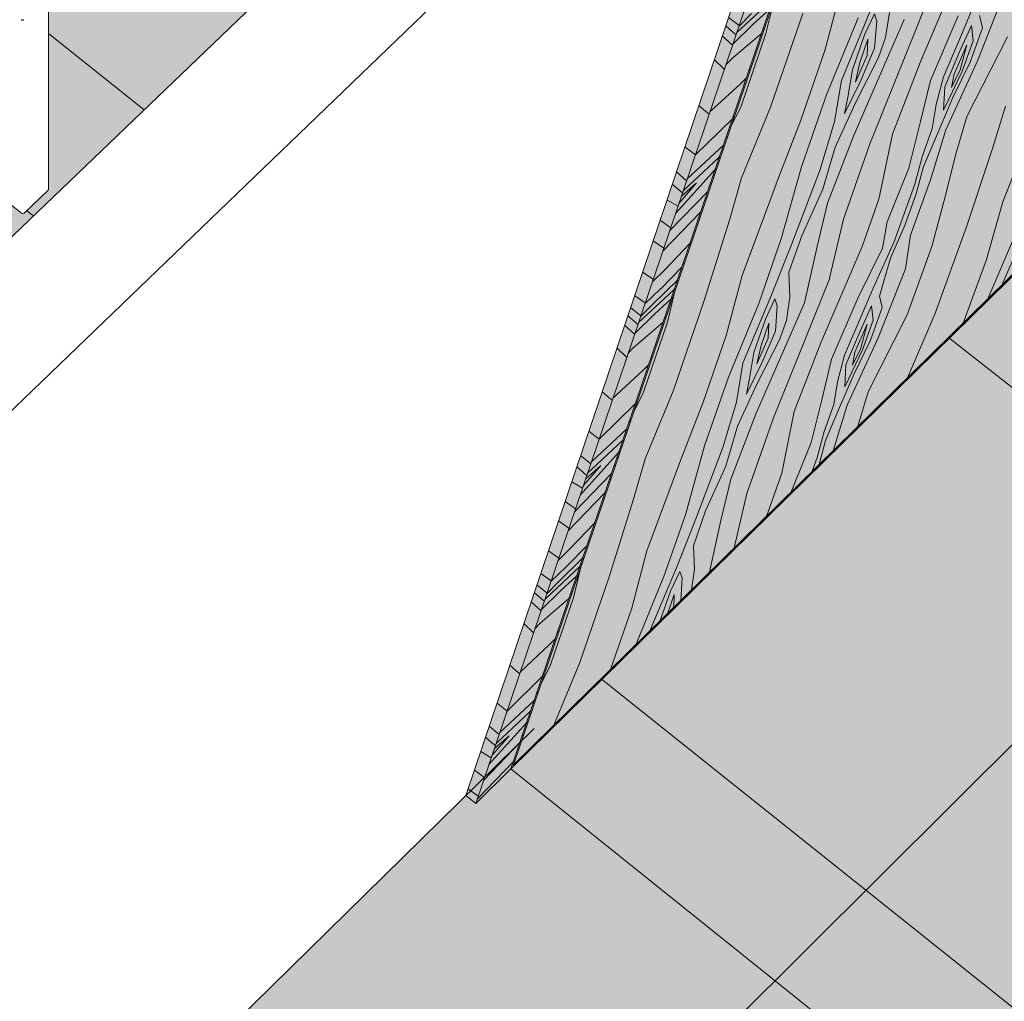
# Model space of a CAD drawing. Header units: centimetres. Extents: x -2274.6 to -2273.04, y 1316.35 to 1317.85.
# Tile 45 of 59: x -2273.67 to -2273.53, y 1317.1 to 1317.23. Entities that reach past the tile are written whole.
import ezdxf

# ---------------------------------------------------------------- set-up
doc = ezdxf.new("R2010")
doc.units = ezdxf.units.CM
for name, color, linetype, lineweight in [('_Przerywana-1', 254, 'Continuous', 9), ('Drzwi', 7, 'Continuous', 9), ('Drzwi-1', 250, 'Continuous', 9), ('Drzwi-3', 254, 'Continuous', 9), ('Meble', 7, 'Continuous', 9), ('Stropy', 7, 'Continuous', 9), ('Wzór powierzchni', 7, 'Continuous', 9), ('Wzór powierzchni-1', 250, 'Continuous', 9), ('Wzór powierzchni-7', 9, 'Continuous', 9), ('Ściany-1', 250, 'Continuous', 25)]:
    doc.layers.add(name, color=color, linetype=linetype, lineweight=lineweight)
for name, color, linetype, lineweight, true_color in [('Drzwi-2', 7, 'Continuous', 9, 0xebd9b4), ('Wzór powierzchni-2', 7, 'Continuous', 9, 0xedebe7), ('Wzór powierzchni-3', 7, 'Continuous', 9, 0xf1ebe7)]:
    doc.layers.add(name, color=color, linetype=linetype, lineweight=lineweight, true_color=true_color)

# ---------------------------------------------------------------- blocks, each defined once
blk = doc.blocks.new('FP_1-Aksono')
at = {"layer": 'Drzwi-2'}
h = blk.add_hatch(color=256, dxfattribs=at)
h.paths.add_polyline_path([(-2273.60409, 1317.12387), (-2273.59929, 1317.12859), (-2273.5547, 1317.25947), (-2273.47597, 1317.33558), (-2273.50183, 1317.26558), (-2273.49944, 1317.26373), (-2273.4694, 1317.34465), (-2273.55845, 1317.2586), (-2273.59231, 1317.15863)])
h.paths.add_polyline_path([(-2273.52576, 1317.20081), (-2273.52109, 1317.2054), (-2273.501, 1317.25953), (-2273.50256, 1317.25791), (-2273.50318, 1317.25729), (-2273.50333, 1317.25717), (-2273.50339, 1317.25715), (-2273.50344, 1317.25715), (-2273.5058, 1317.25484), (-2273.50915, 1317.24576)])
h.paths.add_polyline_path([(-2273.50358, 1317.26044), (-2273.50164, 1317.26233), (-2273.50273, 1317.26316), (-2273.50364, 1317.26049)])
blk = doc.blocks.new('FP_3-Aksono')
at = {"layer": 'Drzwi-2'}
blk.add_hatch(color=256, dxfattribs=at).paths.add_polyline_path([(-2273.60409, 1317.12387), (-2273.55845, 1317.2586), (-2273.55992, 1317.25975), (-2273.60544, 1317.12496)])
blk = doc.blocks.new('FP_5-Aksono')
at = {"layer": 'Drzwi-2'}
h = blk.add_hatch(color=256, dxfattribs=at)
h.paths.add_polyline_path([(-2273.59895, 1317.12911), (-2273.52588, 1317.20089), (-2273.50604, 1317.25461), (-2273.50936, 1317.25144), (-2273.50985, 1317.25152), (-2273.5101, 1317.25165), (-2273.51054, 1317.25199), (-2273.51093, 1317.25257), (-2273.51103, 1317.25301), (-2273.51085, 1317.25335), (-2273.50551, 1317.25856), (-2273.50589, 1317.25862), (-2273.50641, 1317.25813), (-2273.50712, 1317.25766), (-2273.50755, 1317.25763), (-2273.50768, 1317.25767), (-2273.50843, 1317.25837), (-2273.50807, 1317.25935), (-2273.50669, 1317.2613), (-2273.50533, 1317.26274), (-2273.50518, 1317.26294), (-2273.50552, 1317.26283), (-2273.50578, 1317.2629), (-2273.50655, 1317.2635), (-2273.50613, 1317.26462), (-2273.50482, 1317.26648), (-2273.50341, 1317.26797), (-2273.50255, 1317.26864), (-2273.50197, 1317.26844), (-2273.50142, 1317.26803), (-2273.50145, 1317.26762), (-2273.50168, 1317.26687), (-2273.50217, 1317.26584), (-2273.50195, 1317.26567), (-2273.4763, 1317.33513), (-2273.55451, 1317.25951), (-2273.58889, 1317.15863)])
h.paths.add_polyline_path([(-2273.50921, 1317.25152), (-2273.50912, 1317.25165), (-2273.50918, 1317.25159)])
h.paths.add_polyline_path([(-2273.5038, 1317.26067), (-2273.50285, 1317.26325), (-2273.50385, 1317.26396), (-2273.50435, 1317.26339), (-2273.50389, 1317.26321), (-2273.50356, 1317.26289), (-2273.50335, 1317.26282), (-2273.50337, 1317.26239), (-2273.50355, 1317.26171), (-2273.50394, 1317.26089), (-2273.50384, 1317.26072)])
blk = doc.blocks.new('FP_6-Aksono')
at = {"layer": 'Drzwi-2'}
blk.add_hatch(color=256, dxfattribs=at).paths.add_polyline_path([(-2273.59895, 1317.12911), (-2273.55451, 1317.25951), (-2273.55459, 1317.25957), (-2273.5547, 1317.25947), (-2273.59908, 1317.12922)])
blk = doc.blocks.new('FP_8-Aksono')
at = {"layer": 'Wzór powierzchni-2'}
h = blk.add_hatch(color=256, dxfattribs=at)
h.paths.add_polyline_path([(-2273.61639, 1317.26225), (-2273.61642, 1317.26225), (-2273.61639, 1317.26229)])
h.paths.add_polyline_path([(-2273.66998, 1317.21306), (-2273.67, 1317.21309), (-2273.66998, 1317.21309)])
h.paths.add_polyline_path([(-2273.68543, 1317.18383), (-2273.61341, 1317.25284), (-2273.61655, 1317.25539), (-2273.61604, 1317.2821), (-2273.61611, 1317.28221), (-2273.61954, 1317.2849), (-2273.62809, 1317.27104), (-2273.62997, 1317.26481), (-2273.62994, 1317.26391), (-2273.62996, 1317.26145), (-2273.63032, 1317.23819), (-2273.6337, 1317.23503), (-2273.63381, 1317.23506), (-2273.6339, 1317.23509), (-2273.63785, 1317.23829), (-2273.63767, 1317.25755), (-2273.66229, 1317.23415), (-2273.66233, 1317.23412), (-2273.66241, 1317.23365), (-2273.66238, 1317.23298), (-2273.66237, 1317.23053), (-2273.66241, 1317.20745), (-2273.66584, 1317.20426), (-2273.66585, 1317.20426), (-2273.6661, 1317.20438), (-2273.66998, 1317.20756), (-2273.67009, 1317.23411), (-2273.67021, 1317.2341), (-2273.6719, 1317.23545), (-2273.68054, 1317.22107), (-2273.68219, 1317.21498), (-2273.68215, 1317.20966), (-2273.682, 1317.18868), (-2273.68543, 1317.18548), (-2273.68547, 1317.18548), (-2273.68564, 1317.18554), (-2273.68959, 1317.1888), (-2273.68958, 1317.18987), (-2273.68969, 1317.19613), (-2273.68985, 1317.20781), (-2273.70147, 1317.19673), (-2273.68584, 1317.18416)])
h.paths.add_polyline_path([(-2273.68408, 1317.21793), (-2273.684, 1317.218), (-2273.68408, 1317.21793)])
h.paths.add_polyline_path([(-2273.68392, 1317.21797), (-2273.68381, 1317.21811), (-2273.6839, 1317.218)])
h.paths.add_polyline_path([(-2273.68402, 1317.21793), (-2273.68391, 1317.218), (-2273.68398, 1317.218), (-2273.68402, 1317.21794)])
h.paths.add_polyline_path([(-2273.67934, 1317.2256), (-2273.67899, 1317.22608), (-2273.67933, 1317.22562)])
h.paths.add_polyline_path([(-2273.68977, 1317.22872), (-2273.67779, 1317.24012), (-2273.70636, 1317.26283), (-2273.71068, 1317.24596), (-2273.711, 1317.24565), (-2273.6914, 1317.23002)])
h.paths.add_polyline_path([(-2273.67717, 1317.2292), (-2273.67684, 1317.22964), (-2273.67712, 1317.22928)])
h.paths.add_polyline_path([(-2273.66098, 1317.23858), (-2273.66103, 1317.23871), (-2273.661, 1317.23861), (-2273.66098, 1317.23859)])
h.paths.add_polyline_path([(-2273.71709, 1317.25051), (-2273.71414, 1317.26233), (-2273.7223, 1317.25467), (-2273.71788, 1317.25114)])
h.paths.add_polyline_path([(-2273.58474, 1317.29251), (-2273.58477, 1317.29254), (-2273.58474, 1317.2927)])
h.paths.add_polyline_path([(-2273.60895, 1317.25711), (-2273.58185, 1317.28308), (-2273.58499, 1317.28559), (-2273.58437, 1317.30506), (-2273.60831, 1317.2823), (-2273.60835, 1317.28227), (-2273.60844, 1317.28193), (-2273.60842, 1317.28112), (-2273.60848, 1317.27795), (-2273.60859, 1317.2736), (-2273.60895, 1317.25718)])
h.paths.add_polyline_path([(-2273.63151, 1317.26795), (-2273.63139, 1317.26802), (-2273.63147, 1317.26801), (-2273.63151, 1317.26796)])
h.paths.add_polyline_path([(-2273.63141, 1317.26798), (-2273.63128, 1317.26816), (-2273.6314, 1317.26799)])
h.paths.add_polyline_path([(-2273.63731, 1317.27853), (-2273.62561, 1317.28964), (-2273.6524, 1317.31058), (-2273.657, 1317.29398), (-2273.63887, 1317.27975)])
h.paths.add_polyline_path([(-2273.57741, 1317.28733), (-2273.53604, 1317.32697), (-2273.55287, 1317.33986), (-2273.56817, 1317.32528), (-2273.56968, 1317.32645), (-2273.57452, 1317.31879), (-2273.57656, 1317.31223), (-2273.57656, 1317.31151), (-2273.57667, 1317.30817), (-2273.57685, 1317.30324), (-2273.57741, 1317.2874)])
h.paths.add_polyline_path([(-2273.6632, 1317.29884), (-2273.65902, 1317.31414), (-2273.66979, 1317.30401), (-2273.66463, 1317.29996)])
h.paths.add_polyline_path([(-2273.57788, 1317.31573), (-2273.57776, 1317.31581), (-2273.57784, 1317.31579), (-2273.57787, 1317.31574)])
h.paths.add_polyline_path([(-2273.57778, 1317.31576), (-2273.57765, 1317.31593), (-2273.57776, 1317.31579)])
h.paths.add_polyline_path([(-2273.81059, 1317.32511), (-2273.80157, 1317.33335), (-2273.80171, 1317.33375), (-2273.80181, 1317.33411), (-2273.80183, 1317.33467), (-2273.80171, 1317.33515), (-2273.80067, 1317.33779), (-2273.81644, 1317.35031), (-2273.8243, 1317.33639), (-2273.8245, 1317.33621), (-2273.81822, 1317.33119)])
h.paths.add_polyline_path([(-2273.58369, 1317.3261), (-2273.57721, 1317.33225), (-2273.5925, 1317.34402), (-2273.59258, 1317.34382), (-2273.59584, 1317.34079), (-2273.59602, 1317.34081), (-2273.59607, 1317.34084), (-2273.59997, 1317.34393), (-2273.59992, 1317.34412), (-2273.59855, 1317.34868), (-2273.61158, 1317.35872), (-2273.618, 1317.35269), (-2273.61733, 1317.35213), (-2273.61725, 1317.35185), (-2273.61712, 1317.35189), (-2273.59247, 1317.33287)])
h.paths.add_polyline_path([(-2273.86244, 1317.32611), (-2273.8424, 1317.34422), (-2273.84233, 1317.34423), (-2273.84227, 1317.34423), (-2273.84227, 1317.34427), (-2273.84232, 1317.34526), (-2273.8424, 1317.34815), (-2273.84258, 1317.35418), (-2273.86836, 1317.33087), (-2273.86306, 1317.32661)])
h.paths.add_polyline_path([(-2273.82167, 1317.35443), (-2273.82165, 1317.3543), (-2273.82166, 1317.35438)])
h.paths.add_polyline_path([(-2273.87666, 1317.33754), (-2273.87683, 1317.34164), (-2273.87709, 1317.34791), (-2273.87705, 1317.34791), (-2273.87705, 1317.34817), (-2273.87362, 1317.35126), (-2273.87324, 1317.35126), (-2273.87222, 1317.35059), (-2273.84323, 1317.3767), (-2273.84323, 1317.37861), (-2273.83983, 1317.38167), (-2273.83941, 1317.38165), (-2273.83568, 1317.37912), (-2273.83552, 1317.37611), (-2273.83521, 1317.36358), (-2273.83513, 1317.36087), (-2273.83464, 1317.34426), (-2273.83459, 1317.34426), (-2273.82956, 1317.34024), (-2273.82918, 1317.34096), (-2273.82889, 1317.34143), (-2273.82758, 1317.3438), (-2273.82166, 1317.35458), (-2273.82048, 1317.36092), (-2273.82046, 1317.36092), (-2273.82052, 1317.36242), (-2273.82062, 1317.36731), (-2273.821, 1317.38798), (-2273.8211, 1317.39328), (-2273.82109, 1317.39514), (-2273.82107, 1317.39515), (-2273.82107, 1317.39541), (-2273.81771, 1317.39844), (-2273.81732, 1317.39844), (-2273.8163, 1317.39778), (-2273.79233, 1317.41937), (-2273.82591, 1317.44563), (-2273.82145, 1317.47202), (-2273.82384, 1317.47388), (-2273.9296, 1317.3801), (-2273.87667, 1317.33755)])
h.paths.add_polyline_path([(-2273.83478, 1317.34424), (-2273.83475, 1317.34431), (-2273.83478, 1317.34426)])
h.paths.add_polyline_path([(-2273.62069, 1317.34878), (-2273.62071, 1317.34885), (-2273.6207, 1317.34879)])
h.paths.add_polyline_path([(-2273.81794, 1317.35064), (-2273.81781, 1317.35083), (-2273.8179, 1317.35071)])
h.paths.add_polyline_path([(-2273.81778, 1317.35094), (-2273.8176, 1317.35124), (-2273.81765, 1317.35127), (-2273.81775, 1317.35099)])
h.paths.add_polyline_path([(-2273.81303, 1317.36775), (-2273.78783, 1317.39051), (-2273.78779, 1317.39055), (-2273.78775, 1317.39059), (-2273.78772, 1317.39059), (-2273.78776, 1317.39198), (-2273.78779, 1317.39691), (-2273.7878, 1317.39798), (-2273.78784, 1317.40055), (-2273.8132, 1317.37759), (-2273.81303, 1317.36786)])
h.paths.add_polyline_path([(-2273.75797, 1317.3732), (-2273.74638, 1317.38378), (-2273.76431, 1317.3978), (-2273.7721, 1317.38429), (-2273.75843, 1317.37356)])
h.paths.add_polyline_path([(-2273.77723, 1317.38831), (-2273.77714, 1317.38846), (-2273.77672, 1317.38917), (-2273.77606, 1317.39037), (-2273.76944, 1317.40205), (-2273.76826, 1317.40786), (-2273.77259, 1317.40394), (-2273.78026, 1317.40986), (-2273.78018, 1317.39055), (-2273.78011, 1317.39057), (-2273.77724, 1317.38832)])
h.paths.add_polyline_path([(-2273.78029, 1317.39055), (-2273.78026, 1317.39063), (-2273.78029, 1317.39058)])
h.paths.add_polyline_path([(-2273.76578, 1317.39803), (-2273.76562, 1317.39828), (-2273.76573, 1317.3981)])
h.paths.add_polyline_path([(-2273.7656, 1317.39833), (-2273.76541, 1317.39866), (-2273.76546, 1317.39868), (-2273.76557, 1317.39842)])
h.paths.add_polyline_path([(-2273.70627, 1317.42044), (-2273.69961, 1317.42653), (-2273.72585, 1317.44674), (-2273.72598, 1317.44619), (-2273.72838, 1317.44401), (-2273.72852, 1317.43783), (-2273.72848, 1317.43748), (-2273.72838, 1317.4375), (-2273.7136, 1317.42609)])
h.paths.add_polyline_path([(-2273.72857, 1317.43749), (-2273.72854, 1317.43757), (-2273.72857, 1317.43751)])
blk = doc.blocks.new('FP_9-Aksono')
at = {"layer": 'Wzór powierzchni-3'}
h = blk.add_hatch(color=256, dxfattribs=at)
h.paths.add_polyline_path([(-2273.89378, 1316.58642), (-2273.89301, 1316.58725), (-2273.89341, 1316.58865), (-2273.89379, 1316.59034), (-2273.89417, 1316.5979), (-2273.89267, 1316.60572), (-2273.89053, 1316.6105), (-2273.88957, 1316.61266), (-2273.88815, 1316.61453), (-2273.88801, 1316.61524), (-2273.88502, 1316.62192), (-2273.88054, 1316.62772), (-2273.8748, 1316.63235), (-2273.86804, 1316.63559), (-2273.86468, 1316.63636), (-2273.86418, 1316.63682), (-2273.86409, 1316.63682), (-2273.86398, 1316.63701), (-2273.83077, 1316.67087), (-2273.8307, 1316.67089), (-2273.83064, 1316.67088), (-2273.83058, 1316.67089), (-2273.83059, 1316.67116), (-2273.82683, 1316.675), (-2273.82644, 1316.67501), (-2273.8222, 1316.67116), (-2273.82212, 1316.67095), (-2273.82212, 1316.67084), (-2273.82199, 1316.67092), (-2273.79547, 1316.64717), (-2273.78619, 1316.65674), (-2273.78457, 1316.66176), (-2273.78716, 1316.66272), (-2273.7949, 1316.66722), (-2273.80171, 1316.67294), (-2273.80736, 1316.67969), (-2273.80812, 1316.68103), (-2273.81007, 1316.68312), (-2273.81543, 1316.69106), (-2273.81937, 1316.69963), (-2273.8218, 1316.70861), (-2273.8219, 1316.70971), (-2273.82272, 1316.71004), (-2273.82299, 1316.71032), (-2273.82299, 1316.71041), (-2273.82218, 1316.71266), (-2273.82263, 1316.7181), (-2273.82192, 1316.72677), (-2273.81928, 1316.73668), (-2273.81548, 1316.7448), (-2273.81029, 1316.75212), (-2273.80386, 1316.75847), (-2273.79635, 1316.76366), (-2273.78798, 1316.76756), (-2273.77897, 1316.77008), (-2273.76956, 1316.77114), (-2273.75999, 1316.77072), (-2273.75053, 1316.76884), (-2273.74142, 1316.76553), (-2273.7329, 1316.76089), (-2273.72609, 1316.75569), (-2273.75617, 1316.79749), (-2273.75718, 1316.79932), (-2273.75788, 1316.80147), (-2273.75811, 1316.80316), (-2273.75788, 1316.80568), (-2273.75387, 1316.81708), (-2273.75364, 1316.81764), (-2273.75253, 1316.81923), (-2273.75153, 1316.82043), (-2273.74942, 1316.82197), (-2273.74333, 1316.82552), (-2273.74046, 1316.8334), (-2273.7398, 1316.83452), (-2273.73919, 1316.83533), (-2273.73805, 1316.83653), (-2273.73718, 1316.8373), (-2273.73515, 1316.83874), (-2273.7331, 1316.83994), (-2273.67568, 1316.87324), (-2273.66182, 1316.89553), (-2273.661, 1316.89664), (-2273.6603, 1316.89735), (-2273.65877, 1316.8988), (-2273.65747, 1316.89978), (-2273.65576, 1316.90094), (-2273.65406, 1316.90181), (-2273.65331, 1316.90212), (-2273.65216, 1316.90254), (-2273.64999, 1316.90295), (-2273.6488, 1316.90295), (-2273.64788, 1316.90289), (-2273.64596, 1316.90228), (-2273.64503, 1316.90196), (-2273.64342, 1316.90087), (-2273.64198, 1316.89929), (-2273.60224, 1316.84643), (-2273.57711, 1316.87235), (-2273.63716, 1316.92254), (-2273.6388, 1316.92161), (-2273.64178, 1316.9241), (-2273.64115, 1316.92587), (-2273.64437, 1316.92857), (-2273.60529, 1317.03809), (-2273.55202, 1317.09121), (-2273.45917, 1317.01676), (-2273.43427, 1317.04229), (-2273.43418, 1317.04219), (-2273.43421, 1317.04245), (-2273.43081, 1317.0459), (-2273.43075, 1317.04584), (-2273.43073, 1317.04584), (-2273.43075, 1317.04601), (-2273.39857, 1317.07898), (-2273.39851, 1317.07902), (-2273.39844, 1317.07907), (-2273.39836, 1317.07902), (-2273.39839, 1317.07925), (-2273.39503, 1317.08265), (-2273.39497, 1317.08259), (-2273.39495, 1317.0826), (-2273.39497, 1317.08276), (-2273.3632, 1317.11531), (-2273.36315, 1317.11535), (-2273.36308, 1317.11541), (-2273.36299, 1317.11535), (-2273.36302, 1317.11557), (-2273.35981, 1317.11887), (-2273.35945, 1317.11888), (-2273.35525, 1317.11557), (-2273.35517, 1317.11528), (-2273.35503, 1317.11533), (-2273.3313, 1317.0969), (-2273.2474, 1317.18387), (-2273.31785, 1317.23712), (-2273.36323, 1317.19114), (-2273.37073, 1317.19689), (-2273.36958, 1317.19938), (-2273.42652, 1317.24302), (-2273.42954, 1317.22014), (-2273.42979, 1317.21969), (-2273.43046, 1317.21684), (-2273.43283, 1317.21256), (-2273.43652, 1317.20888), (-2273.43951, 1317.20715), (-2273.44134, 1317.20614), (-2273.44669, 1317.2046), (-2273.4486, 1317.2043), (-2273.45307, 1317.20427), (-2273.45805, 1317.20506), (-2273.46003, 1317.2055), (-2273.46454, 1317.2074), (-2273.46954, 1317.2106), (-2273.47254, 1317.21336), (-2273.47395, 1317.215), (-2273.47497, 1317.21632), (-2273.47669, 1317.21945), (-2273.47749, 1317.22155), (-2273.47829, 1317.22418), (-2273.47861, 1317.22931), (-2273.47749, 1317.23421), (-2273.47501, 1317.23861), (-2273.47132, 1317.24224), (-2273.46853, 1317.24395), (-2273.46597, 1317.24517), (-2273.4652, 1317.24542), (-2273.46329, 1317.24602), (-2273.45236, 1317.26282), (-2273.45947, 1317.26828), (-2273.5197, 1317.20914), (-2273.52109, 1317.2054), (-2273.52576, 1317.20081), (-2273.52588, 1317.20089), (-2273.59895, 1317.12911), (-2273.59908, 1317.12922), (-2273.59929, 1317.12859), (-2273.60409, 1317.12387), (-2273.60544, 1317.12496), (-2273.97766, 1316.75949), (-2273.97808, 1316.75651), (-2273.98354, 1316.75115), (-2273.98375, 1316.75134), (-2273.98378, 1316.75112), (-2274.02063, 1316.71493), (-2274.01887, 1316.71315), (-2274.00429, 1316.72606), (-2273.89204, 1316.61292), (-2273.89742, 1316.59011), (-2273.89378, 1316.58642)])
h.paths.add_polyline_path([(-2273.89183, 1316.58841), (-2273.88698, 1316.59338), (-2273.88901, 1316.60045), (-2273.88935, 1316.60805), (-2273.88886, 1316.61067), (-2273.89135, 1316.60512), (-2273.89271, 1316.59775), (-2273.89234, 1316.59019), (-2273.89213, 1316.58948)])
h.paths.add_polyline_path([(-2273.82614, 1316.66691), (-2273.826, 1316.66699), (-2273.82628, 1316.66695), (-2273.82614, 1316.66691)])
h.paths.add_polyline_path([(-2273.42631, 1317.04227), (-2273.4263, 1317.04234), (-2273.42631, 1317.04228), (-2273.42631, 1317.04227)])
h.paths.add_polyline_path([(-2273.39054, 1317.07907), (-2273.39052, 1317.07913), (-2273.39054, 1317.07907)])
h.paths.add_polyline_path([(-2273.35859, 1317.11193), (-2273.35858, 1317.11199), (-2273.3586, 1317.11193)])
h.paths.add_polyline_path([(-2273.45205, 1317.20536), (-2273.44705, 1317.20566), (-2273.44187, 1317.20715), (-2273.43739, 1317.20976), (-2273.43717, 1317.20994), (-2273.43389, 1317.21321), (-2273.43156, 1317.21742), (-2273.43054, 1317.2221), (-2273.43095, 1317.22717), (-2273.43256, 1317.23176), (-2273.43551, 1317.23621), (-2273.43946, 1317.23998), (-2273.4444, 1317.24295), (-2273.44486, 1317.24316), (-2273.44976, 1317.24491), (-2273.45076, 1317.24507), (-2273.45133, 1317.24516), (-2273.46817, 1317.21093), (-2273.46361, 1317.20817), (-2273.46328, 1317.208), (-2273.45821, 1317.20618), (-2273.45794, 1317.20612), (-2273.45336, 1317.20544), (-2273.45257, 1317.20539)])
h.paths.add_polyline_path([(-2273.46916, 1317.21175), (-2273.45265, 1317.24535), (-2273.45529, 1317.2457), (-2273.45567, 1317.24573), (-2273.46084, 1317.24542), (-2273.46621, 1317.24382), (-2273.46624, 1317.24381), (-2273.47045, 1317.24137), (-2273.47073, 1317.24114), (-2273.47404, 1317.23782), (-2273.47632, 1317.23378), (-2273.47738, 1317.22912), (-2273.47704, 1317.22414), (-2273.47543, 1317.21945), (-2273.47254, 1317.215), (-2273.46917, 1317.21176)])
h.paths.add_polyline_path([(-2273.42982, 1317.2275), (-2273.42769, 1317.24391), (-2273.4453, 1317.25741), (-2273.4508, 1317.24623), (-2273.44821, 1317.24557), (-2273.4462, 1317.245), (-2273.44235, 1317.24316), (-2273.43863, 1317.24067), (-2273.4345, 1317.23673), (-2273.43215, 1317.23344), (-2273.43132, 1317.23176), (-2273.42986, 1317.22761)])
h.paths.add_polyline_path([(-2273.46156, 1317.2464), (-2273.4606, 1317.2465), (-2273.45536, 1317.2468), (-2273.45208, 1317.24651), (-2273.44633, 1317.25821), (-2273.45136, 1317.26206), (-2273.46153, 1317.24644)])
blk = doc.blocks.new('FP_29-Aksono')
at = {"layer": 'Drzwi-3'}
for p, q in [((-2273.56848, 1317.22899), (-2273.56431, 1317.23283)), ((-2273.56821, 1317.22978), (-2273.56648, 1317.23154)), ((-2273.56627, 1317.23012), (-2273.56401, 1317.23213)), ((-2273.56903, 1317.22736), (-2273.56627, 1317.23012)), ((-2273.56929, 1317.22529), (-2273.56515, 1317.22878)), ((-2273.56996, 1317.22462), (-2273.56928, 1317.2253)), ((-2273.57215, 1317.21814), (-2273.568, 1317.22197)), ((-2273.56801, 1317.22197), (-2273.56721, 1317.22274)), ((-2273.57414, 1317.21227), (-2273.56911, 1317.21716)), ((-2273.57524, 1317.20904), (-2273.57032, 1317.21361)), ((-2273.57166, 1317.21124), (-2273.57578, 1317.20743)), ((-2273.57166, 1317.21124), (-2273.57088, 1317.21197)), ((-2273.57685, 1317.20429), (-2273.57146, 1317.21027)), ((-2273.57765, 1317.20191), (-2273.57248, 1317.20726)), ((-2273.57397, 1317.20847), (-2273.57638, 1317.20566)), ((-2273.57606, 1317.20662), (-2273.57397, 1317.20846)), ((-2273.57859, 1317.19914), (-2273.57343, 1317.20447)), ((-2273.57833, 1317.19662), (-2273.57488, 1317.20022)), ((-2273.58, 1317.19499), (-2273.57833, 1317.19662)), ((-2273.57887, 1317.19401), (-2273.57599, 1317.19697)), ((-2273.57991, 1317.19196), (-2273.5766, 1317.19519)), ((-2273.58102, 1317.19198), (-2273.57888, 1317.19401)), ((-2273.57778, 1317.19327), (-2273.57701, 1317.19398)), ((-2273.58187, 1317.18948), (-2273.57778, 1317.19327)), ((-2273.57968, 1317.19063), (-2273.57747, 1317.19262)), ((-2273.58161, 1317.19023), (-2273.57991, 1317.19196)), ((-2273.58239, 1317.18792), (-2273.57969, 1317.19063)), ((-2273.58262, 1317.18596), (-2273.57856, 1317.18942)), ((-2273.58328, 1317.1853), (-2273.58262, 1317.18597)), ((-2273.58131, 1317.18289), (-2273.58053, 1317.18365)), ((-2273.58538, 1317.17911), (-2273.58131, 1317.18289)), ((-2273.58728, 1317.17351), (-2273.58234, 1317.17832)), ((-2273.58832, 1317.17043), (-2273.5835, 1317.17492)), ((-2273.5848, 1317.17264), (-2273.58884, 1317.16888)), ((-2273.5848, 1317.17264), (-2273.58403, 1317.17337)), ((-2273.58986, 1317.16588), (-2273.58459, 1317.17174)), ((-2273.58705, 1317.16993), (-2273.58941, 1317.1672)), ((-2273.5891, 1317.16811), (-2273.58705, 1317.16993)), ((-2273.59063, 1317.16361), (-2273.58557, 1317.16886)), ((-2273.59152, 1317.16096), (-2273.58648, 1317.16619)), ((-2273.59123, 1317.1586), (-2273.58786, 1317.16213)), ((-2273.59175, 1317.15611), (-2273.58892, 1317.15903)), ((-2273.59287, 1317.157), (-2273.59123, 1317.1586)), ((-2273.59274, 1317.15415), (-2273.5895, 1317.15733)), ((-2273.59065, 1317.15546), (-2273.58989, 1317.15616)), ((-2273.59465, 1317.15172), (-2273.59065, 1317.15546)), ((-2273.59384, 1317.15412), (-2273.59175, 1317.15611)), ((-2273.59251, 1317.1529), (-2273.59033, 1317.15487)), ((-2273.59441, 1317.15244), (-2273.59274, 1317.15415)), ((-2273.59516, 1317.15024), (-2273.59251, 1317.1529)), ((-2273.59536, 1317.14839), (-2273.59138, 1317.15181)), ((-2273.59601, 1317.14773), (-2273.59536, 1317.14839)), ((-2273.59801, 1317.14182), (-2273.59402, 1317.14554)), ((-2273.59402, 1317.14554), (-2273.59326, 1317.14629)), ((-2273.59983, 1317.13646), (-2273.59499, 1317.1412)), ((-2273.60082, 1317.13351), (-2273.5961, 1317.13795)), ((-2273.59736, 1317.13574), (-2273.59661, 1317.13646)), ((-2273.6023, 1317.12916), (-2273.59714, 1317.1349)), ((-2273.59736, 1317.13574), (-2273.60133, 1317.13203)), ((-2273.60303, 1317.12699), (-2273.59808, 1317.13215)), ((-2273.59956, 1317.1331), (-2273.60187, 1317.13042)), ((-2273.60157, 1317.1313), (-2273.59956, 1317.1331)), ((-2273.60389, 1317.12446), (-2273.59895, 1317.1296))]:
    blk.add_line(p, q, dxfattribs=at)
blk = doc.blocks.new('FP_31-Aksono')
at = {"layer": 'Drzwi-3'}
for p, q in [((-2273.56186, 1317.25401), (-2273.56039, 1317.25287)), ((-2273.56308, 1317.2504), (-2273.56164, 1317.24917)), ((-2273.56272, 1317.24788), (-2273.56366, 1317.24868)), ((-2273.56273, 1317.24788), (-2273.56222, 1317.24746)), ((-2273.56442, 1317.24644), (-2273.56286, 1317.24557)), ((-2273.56541, 1317.2435), (-2273.56391, 1317.24248)), ((-2273.56639, 1317.24059), (-2273.5649, 1317.23956)), ((-2273.5679, 1317.23611), (-2273.56641, 1317.23511)), ((-2273.56904, 1317.23276), (-2273.56755, 1317.23172)), ((-2273.56962, 1317.23103), (-2273.56817, 1317.2299)), ((-2273.57001, 1317.22987), (-2273.56908, 1317.22908)), ((-2273.56908, 1317.22908), (-2273.56859, 1317.22866)), ((-2273.57047, 1317.22852), (-2273.56907, 1317.22725)), ((-2273.57156, 1317.22528), (-2273.57019, 1317.22394)), ((-2273.57368, 1317.21902), (-2273.57276, 1317.21823)), ((-2273.57276, 1317.21823), (-2273.57226, 1317.21784)), ((-2273.57558, 1317.2134), (-2273.57414, 1317.21227)), ((-2273.57674, 1317.20995), (-2273.57534, 1317.20875)), ((-2273.57638, 1317.20752), (-2273.57729, 1317.20831)), ((-2273.57639, 1317.20752), (-2273.57589, 1317.20711)), ((-2273.57802, 1317.20617), (-2273.5765, 1317.20531)), ((-2273.57896, 1317.20336), (-2273.5775, 1317.20235)), ((-2273.5799, 1317.20058), (-2273.57845, 1317.19957)), ((-2273.58135, 1317.19631), (-2273.57989, 1317.19532)), ((-2273.58243, 1317.19311), (-2273.58098, 1317.19209)), ((-2273.58298, 1317.19146), (-2273.58157, 1317.19034)), ((-2273.58336, 1317.19035), (-2273.58246, 1317.18957)), ((-2273.58379, 1317.18906), (-2273.58243, 1317.18782)), ((-2273.58246, 1317.18957), (-2273.58197, 1317.18916)), ((-2273.58484, 1317.18597), (-2273.5835, 1317.18465)), ((-2273.58686, 1317.17999), (-2273.58596, 1317.17921)), ((-2273.58596, 1317.17921), (-2273.58547, 1317.17883)), ((-2273.58867, 1317.17461), (-2273.58728, 1317.17351)), ((-2273.58979, 1317.17132), (-2273.58842, 1317.17014)), ((-2273.58942, 1317.16898), (-2273.59031, 1317.16975)), ((-2273.58943, 1317.16898), (-2273.58895, 1317.16858)), ((-2273.591, 1317.16771), (-2273.58953, 1317.16685)), ((-2273.59191, 1317.16503), (-2273.59049, 1317.16403)), ((-2273.59281, 1317.16237), (-2273.59139, 1317.16137)), ((-2273.59419, 1317.15829), (-2273.59276, 1317.15731)), ((-2273.59522, 1317.15523), (-2273.59381, 1317.15422)), ((-2273.59575, 1317.15365), (-2273.59437, 1317.15255)), ((-2273.59611, 1317.1526), (-2273.59523, 1317.15183)), ((-2273.59653, 1317.15136), (-2273.59519, 1317.15014)), ((-2273.59523, 1317.15183), (-2273.59476, 1317.15142)), ((-2273.59752, 1317.1484), (-2273.59622, 1317.14711)), ((-2273.59945, 1317.14269), (-2273.59858, 1317.14193)), ((-2273.59858, 1317.14193), (-2273.5981, 1317.14154)), ((-2273.60119, 1317.13755), (-2273.59983, 1317.13646)), ((-2273.60225, 1317.1344), (-2273.60092, 1317.13324)), ((-2273.60189, 1317.13214), (-2273.60276, 1317.1329)), ((-2273.60189, 1317.13214), (-2273.60142, 1317.13174)), ((-2273.60342, 1317.13095), (-2273.60198, 1317.13009)), ((-2273.60429, 1317.12838), (-2273.6029, 1317.12739)), ((-2273.60515, 1317.12584), (-2273.60376, 1317.12485))]:
    blk.add_line(p, q, dxfattribs=at)
blk = doc.blocks.new('FP_33-Aksono')
at = {"layer": 'Drzwi-3'}
for p, q in [((-2273.54348, 1317.2249), (-2273.53766, 1317.23856)), ((-2273.55649, 1317.22651), (-2273.55419, 1317.23512)), ((-2273.55014, 1317.21433), (-2273.54216, 1317.23419)), ((-2273.53561, 1317.22521), (-2273.53176, 1317.23505)), ((-2273.56454, 1317.22882), (-2273.56339, 1317.23344)), ((-2273.56388, 1317.21881), (-2273.55949, 1317.23157)), ((-2273.55019, 1317.23212), (-2273.55423, 1317.22242)), ((-2273.55107, 1317.22864), (-2273.54973, 1317.23151)), ((-2273.54973, 1317.23151), (-2273.54941, 1317.23051)), ((-2273.54819, 1317.2283), (-2273.54767, 1317.23168)), ((-2273.53827, 1317.22768), (-2273.53624, 1317.23247)), ((-2273.55625, 1317.22046), (-2273.55193, 1317.23095)), ((-2273.5525, 1317.21508), (-2273.54568, 1317.23075)), ((-2273.54941, 1317.23051), (-2273.5497, 1317.22683)), ((-2273.54207, 1317.22244), (-2273.5383, 1317.23122)), ((-2273.535, 1317.2296), (-2273.53537, 1317.23127)), ((-2273.56796, 1317.21881), (-2273.56454, 1317.22882)), ((-2273.5365, 1317.22992), (-2273.53811, 1317.22631)), ((-2273.53667, 1317.22493), (-2273.535, 1317.2296)), ((-2273.53627, 1317.22785), (-2273.5365, 1317.22992)), ((-2273.55272, 1317.2239), (-2273.55107, 1317.22864)), ((-2273.55171, 1317.22488), (-2273.55061, 1317.22804)), ((-2273.55061, 1317.22804), (-2273.55071, 1317.22586)), ((-2273.54916, 1317.22554), (-2273.54819, 1317.2283)), ((-2273.54029, 1317.22292), (-2273.53827, 1317.22768)), ((-2273.5378, 1317.22358), (-2273.53627, 1317.22785)), ((-2273.5371, 1317.2175), (-2273.53159, 1317.22838)), ((-2273.55978, 1317.21702), (-2273.55649, 1317.22651)), ((-2273.55158, 1317.22241), (-2273.5497, 1317.22683)), ((-2273.53811, 1317.22631), (-2273.54013, 1317.22156)), ((-2273.53886, 1317.2233), (-2273.53712, 1317.22728)), ((-2273.53712, 1317.22728), (-2273.53801, 1317.22387)), ((-2273.55232, 1317.21937), (-2273.54916, 1317.22554)), ((-2273.55231, 1317.22221), (-2273.55071, 1317.22585)), ((-2273.55231, 1317.22222), (-2273.55171, 1317.22488)), ((-2273.54728, 1317.21509), (-2273.54348, 1317.2249)), ((-2273.53998, 1317.21568), (-2273.53561, 1317.22521)), ((-2273.53904, 1317.2201), (-2273.53667, 1317.22493)), ((-2273.55336, 1317.22016), (-2273.55272, 1317.2239)), ((-2273.5403, 1317.21837), (-2273.5378, 1317.22358)), ((-2273.53801, 1317.22387), (-2273.5392, 1317.22146)), ((-2273.5392, 1317.22146), (-2273.53886, 1317.2233)), ((-2273.55519, 1317.21683), (-2273.55423, 1317.22242)), ((-2273.55382, 1317.2179), (-2273.55158, 1317.22241)), ((-2273.54342, 1317.21683), (-2273.54207, 1317.22244)), ((-2273.54131, 1317.21914), (-2273.54029, 1317.22292)), ((-2273.54013, 1317.22156), (-2273.5403, 1317.21837)), ((-2273.55965, 1317.21067), (-2273.55625, 1317.22046)), ((-2273.55509, 1317.21332), (-2273.55232, 1317.21937)), ((-2273.55382, 1317.2179), (-2273.55336, 1317.22015)), ((-2273.54105, 1317.21539), (-2273.53904, 1317.2201)), ((-2273.56933, 1317.21604), (-2273.56796, 1317.21881)), ((-2273.56787, 1317.20915), (-2273.56388, 1317.21881)), ((-2273.54184, 1317.21587), (-2273.54131, 1317.21914)), ((-2273.53356, 1317.21331), (-2273.53184, 1317.21893)), ((-2273.5322, 1317.2059), (-2273.52746, 1317.21806)), ((-2273.56313, 1317.20832), (-2273.55978, 1317.21702)), ((-2273.55713, 1317.2103), (-2273.55519, 1317.21683)), ((-2273.54504, 1317.21049), (-2273.54342, 1317.21683)), ((-2273.53867, 1317.21224), (-2273.5371, 1317.2175)), ((-2273.54321, 1317.21203), (-2273.54184, 1317.21587)), ((-2273.54304, 1317.21069), (-2273.54105, 1317.21539)), ((-2273.54209, 1317.2089), (-2273.53998, 1317.21568)), ((-2273.55612, 1317.20569), (-2273.5525, 1317.21507)), ((-2273.55395, 1317.20353), (-2273.55015, 1317.21431)), ((-2273.54911, 1317.20626), (-2273.54728, 1317.21509)), ((-2273.55676, 1317.20761), (-2273.55509, 1317.21332)), ((-2273.53717, 1317.20248), (-2273.53356, 1317.21331)), ((-2273.54421, 1317.20831), (-2273.54321, 1317.21203)), ((-2273.54002, 1317.20674), (-2273.53867, 1317.21224)), ((-2273.56242, 1317.20082), (-2273.55965, 1317.21067)), ((-2273.561, 1317.20017), (-2273.55713, 1317.2103)), ((-2273.54797, 1317.20315), (-2273.54504, 1317.21049)), ((-2273.54405, 1317.20698), (-2273.54304, 1317.21069)), ((-2273.56951, 1317.20339), (-2273.56787, 1317.20915)), ((-2273.54481, 1317.20132), (-2273.54209, 1317.2089)), ((-2273.56777, 1317.19584), (-2273.56313, 1317.20831)), ((-2273.55964, 1317.20125), (-2273.55676, 1317.20761)), ((-2273.54503, 1317.20602), (-2273.54421, 1317.20831)), ((-2273.5514, 1317.19979), (-2273.54911, 1317.20626)), ((-2273.54706, 1317.20034), (-2273.54503, 1317.20602)), ((-2273.54554, 1317.20281), (-2273.54405, 1317.20698)), ((-2273.54189, 1317.19979), (-2273.54002, 1317.20674)), ((-2273.5345, 1317.1979), (-2273.5322, 1317.2059)), ((-2273.55755, 1317.19977), (-2273.55612, 1317.2057)), ((-2273.57299, 1317.19229), (-2273.56951, 1317.20339)), ((-2273.55583, 1317.19547), (-2273.55395, 1317.20353)), ((-2273.54861, 1317.19956), (-2273.54797, 1317.20315)), ((-2273.52855, 1317.20326), (-2273.53234, 1317.19454)), ((-2273.54751, 1317.19818), (-2273.54554, 1317.20281)), ((-2273.54148, 1317.19058), (-2273.53717, 1317.20248)), ((-2273.53425, 1317.19267), (-2273.53019, 1317.20213)), ((-2273.56548, 1317.19202), (-2273.56242, 1317.20082)), ((-2273.56138, 1317.19628), (-2273.55964, 1317.20125)), ((-2273.5455, 1317.19673), (-2273.54481, 1317.20132)), ((-2273.56376, 1317.1932), (-2273.561, 1317.20017)), ((-2273.55927, 1317.1921), (-2273.55755, 1317.19977)), ((-2273.55701, 1317.18668), (-2273.5514, 1317.19979)), ((-2273.55195, 1317.19286), (-2273.54861, 1317.19956)), ((-2273.54991, 1317.19412), (-2273.54706, 1317.20034)), ((-2273.54525, 1317.19046), (-2273.54189, 1317.19979)), ((-2273.54904, 1317.19303), (-2273.54751, 1317.19818)), ((-2273.53762, 1317.18936), (-2273.5345, 1317.1979)), ((-2273.54919, 1317.18732), (-2273.5455, 1317.19673)), ((-2273.56995, 1317.18765), (-2273.56777, 1317.19584)), ((-2273.56349, 1317.17645), (-2273.55582, 1317.19549)), ((-2273.56126, 1317.19289), (-2273.56138, 1317.19628)), ((-2273.57796, 1317.18948), (-2273.57688, 1317.19388)), ((-2273.55187, 1317.18953), (-2273.54991, 1317.19412)), ((-2273.56376, 1317.1932), (-2273.56765, 1317.1839)), ((-2273.56459, 1317.18988), (-2273.5633, 1317.19264)), ((-2273.5633, 1317.19264), (-2273.56297, 1317.19171)), ((-2273.56173, 1317.18969), (-2273.56126, 1317.19289)), ((-2273.55558, 1317.18443), (-2273.55195, 1317.19286)), ((-2273.54865, 1317.19147), (-2273.54904, 1317.19303)), ((-2273.57717, 1317.18009), (-2273.57298, 1317.19229)), ((-2273.56963, 1317.18197), (-2273.56548, 1317.19202)), ((-2273.56584, 1317.17706), (-2273.55927, 1317.1921)), ((-2273.56297, 1317.19171), (-2273.56321, 1317.18824)), ((-2273.55014, 1317.1917), (-2273.55169, 1317.18824)), ((-2273.55025, 1317.187), (-2273.54865, 1317.19147)), ((-2273.54989, 1317.18977), (-2273.55014, 1317.1917)), ((-2273.56617, 1317.18535), (-2273.56459, 1317.18988)), ((-2273.55135, 1317.18569), (-2273.54989, 1317.18977)), ((-2273.55058, 1317.17999), (-2273.54525, 1317.19046)), ((-2273.54522, 1317.18189), (-2273.54148, 1317.19058)), ((-2273.58122, 1317.17993), (-2273.57796, 1317.18948)), ((-2273.56518, 1317.18631), (-2273.56413, 1317.18934)), ((-2273.56413, 1317.18934), (-2273.5642, 1317.18728)), ((-2273.56266, 1317.18705), (-2273.56173, 1317.18969)), ((-2273.55381, 1317.18496), (-2273.55187, 1317.18953)), ((-2273.5524, 1317.18537), (-2273.55072, 1317.18919)), ((-2273.55072, 1317.18919), (-2273.55157, 1317.18595)), ((-2273.57309, 1317.17858), (-2273.56995, 1317.18765)), ((-2273.56574, 1317.18379), (-2273.5642, 1317.18728)), ((-2273.56571, 1317.1811), (-2273.56266, 1317.18705)), ((-2273.56502, 1317.184), (-2273.56321, 1317.18824)), ((-2273.55169, 1317.18824), (-2273.55364, 1317.18368)), ((-2273.55342, 1317.17815), (-2273.54919, 1317.18732)), ((-2273.56574, 1317.18379), (-2273.56518, 1317.18631)), ((-2273.56065, 1317.17729), (-2273.55701, 1317.18668)), ((-2273.55157, 1317.18595), (-2273.55271, 1317.18363)), ((-2273.55254, 1317.18236), (-2273.55025, 1317.187)), ((-2273.56676, 1317.1818), (-2273.56617, 1317.18535)), ((-2273.55685, 1317.17909), (-2273.55558, 1317.18443)), ((-2273.55478, 1317.18136), (-2273.55381, 1317.18496)), ((-2273.55377, 1317.18067), (-2273.55135, 1317.18569)), ((-2273.55271, 1317.18363), (-2273.5524, 1317.18537)), ((-2273.56853, 1317.17859), (-2273.56765, 1317.1839)), ((-2273.56718, 1317.17966), (-2273.56502, 1317.184)), ((-2273.55364, 1317.18368), (-2273.55377, 1317.18067)), ((-2273.57288, 1317.17261), (-2273.56963, 1317.18197)), ((-2273.56718, 1317.17966), (-2273.56676, 1317.1818)), ((-2273.55447, 1317.17783), (-2273.55254, 1317.18236)), ((-2273.56839, 1317.1753), (-2273.56571, 1317.1811)), ((-2273.55526, 1317.17825), (-2273.55478, 1317.18136)), ((-2273.58254, 1317.17725), (-2273.58122, 1317.17992)), ((-2273.58101, 1317.17083), (-2273.57717, 1317.18009)), ((-2273.55837, 1317.17305), (-2273.55685, 1317.17909)), ((-2273.55199, 1317.17524), (-2273.55058, 1317.17999)), ((-2273.5763, 1317.17025), (-2273.57309, 1317.17858)), ((-2273.57038, 1317.17237), (-2273.56853, 1317.17859)), ((-2273.55657, 1317.17458), (-2273.55526, 1317.17825)), ((-2273.55639, 1317.17333), (-2273.55447, 1317.17783)), ((-2273.55534, 1317.17195), (-2273.55342, 1317.17815)), ((-2273.56931, 1317.16807), (-2273.56584, 1317.17706)), ((-2273.56713, 1317.16612), (-2273.5635, 1317.17643)), ((-2273.56236, 1317.1689), (-2273.56065, 1317.17729)), ((-2273.56997, 1317.16985), (-2273.56839, 1317.1753)), ((-2273.55752, 1317.17103), (-2273.55657, 1317.17458)), ((-2273.5755, 1317.16322), (-2273.57288, 1317.17261)), ((-2273.57408, 1317.16267), (-2273.57038, 1317.17237)), ((-2273.56106, 1317.16633), (-2273.55837, 1317.17305)), ((-2273.55727, 1317.17005), (-2273.55639, 1317.17333)), ((-2273.5582, 1317.16914), (-2273.55752, 1317.17103)), ((-2273.58257, 1317.16535), (-2273.58101, 1317.17083)), ((-2273.58075, 1317.15831), (-2273.5763, 1317.17025)), ((-2273.57275, 1317.16374), (-2273.56997, 1317.16985)), ((-2273.56445, 1317.163), (-2273.56236, 1317.1689)), ((-2273.57065, 1317.16243), (-2273.56931, 1317.16807)), ((-2273.56883, 1317.1587), (-2273.56713, 1317.16612)), ((-2273.58588, 1317.15474), (-2273.58257, 1317.16534)), ((-2273.57843, 1317.1548), (-2273.5755, 1317.16322)), ((-2273.57441, 1317.15898), (-2273.57275, 1317.16374)), ((-2273.57674, 1317.15598), (-2273.57408, 1317.16267)), ((-2273.57221, 1317.15538), (-2273.57065, 1317.16243)), ((-2273.57425, 1317.15579), (-2273.57441, 1317.15898)), ((-2273.58281, 1317.1505), (-2273.58075, 1317.15831)), ((-2273.59078, 1317.15189), (-2273.58976, 1317.15608)), ((-2273.58228, 1317.14549), (-2273.57843, 1317.1548)), ((-2273.57674, 1317.15598), (-2273.58034, 1317.14739)), ((-2273.57752, 1317.15282), (-2273.57627, 1317.15548)), ((-2273.57627, 1317.15548), (-2273.57594, 1317.15462)), ((-2273.57465, 1317.15299), (-2273.57425, 1317.15579)), ((-2273.58989, 1317.14307), (-2273.58588, 1317.15474)), ((-2273.57594, 1317.15461), (-2273.57612, 1317.15154)), ((-2273.57893, 1317.14878), (-2273.57752, 1317.15282)), ((-2273.57796, 1317.14973), (-2273.57705, 1317.15233)), ((-2273.57705, 1317.15233), (-2273.57709, 1317.15059)), ((-2273.5939, 1317.14275), (-2273.59078, 1317.15189)), ((-2273.58571, 1317.14212), (-2273.58281, 1317.1505)), ((-2273.59518, 1317.14018), (-2273.5939, 1317.14275)), ((-2273.59344, 1317.13452), (-2273.58989, 1317.14308))]:
    blk.add_line(p, q, dxfattribs=at)
blk = doc.blocks.new('FP_34-Aksono')
at = {"layer": 'Drzwi-3'}
for p, q in [((-2273.55513, 1317.2582), (-2273.555, 1317.25809)), ((-2273.55612, 1317.25528), (-2273.55599, 1317.25518)), ((-2273.55599, 1317.25518), (-2273.55599, 1317.25517)), ((-2273.55669, 1317.25361), (-2273.55655, 1317.25352)), ((-2273.5574, 1317.25154), (-2273.55726, 1317.25145)), ((-2273.55711, 1317.25237), (-2273.55697, 1317.25227)), ((-2273.55767, 1317.25074), (-2273.55754, 1317.25062)), ((-2273.55754, 1317.25062), (-2273.55754, 1317.25062)), ((-2273.55795, 1317.24991), (-2273.55782, 1317.2498)), ((-2273.55782, 1317.2498), (-2273.55782, 1317.2498)), ((-2273.55838, 1317.24866), (-2273.55824, 1317.24856)), ((-2273.55907, 1317.24662), (-2273.55894, 1317.2465)), ((-2273.55894, 1317.2465), (-2273.55894, 1317.2465)), ((-2273.56005, 1317.24374), (-2273.55992, 1317.24363)), ((-2273.56131, 1317.24006), (-2273.56117, 1317.23995)), ((-2273.56117, 1317.23995), (-2273.56117, 1317.23995)), ((-2273.56229, 1317.23719), (-2273.56215, 1317.2371)), ((-2273.56311, 1317.23477), (-2273.56298, 1317.23466)), ((-2273.56298, 1317.23466), (-2273.56298, 1317.23466)), ((-2273.56339, 1317.23396), (-2273.56325, 1317.23385)), ((-2273.56325, 1317.23386), (-2273.56325, 1317.23385)), ((-2273.56394, 1317.23234), (-2273.5638, 1317.23224)), ((-2273.5649, 1317.22951), (-2273.56477, 1317.22941)), ((-2273.56682, 1317.22389), (-2273.56668, 1317.22379)), ((-2273.56899, 1317.21751), (-2273.56886, 1317.21741)), ((-2273.56994, 1317.21473), (-2273.56981, 1317.21463)), ((-2273.56981, 1317.21463), (-2273.56981, 1317.21463)), ((-2273.57048, 1317.21313), (-2273.57034, 1317.21304)), ((-2273.57089, 1317.21195), (-2273.57075, 1317.21186)), ((-2273.57075, 1317.21186), (-2273.57075, 1317.21186)), ((-2273.57142, 1317.2104), (-2273.57129, 1317.21028)), ((-2273.57129, 1317.21028), (-2273.57129, 1317.21028)), ((-2273.57115, 1317.21116), (-2273.57102, 1317.21107)), ((-2273.57102, 1317.21107), (-2273.57102, 1317.21107)), ((-2273.57168, 1317.20961), (-2273.57156, 1317.20949)), ((-2273.57156, 1317.20949), (-2273.57156, 1317.20949)), ((-2273.57209, 1317.20842), (-2273.57196, 1317.20831)), ((-2273.57276, 1317.20646), (-2273.57263, 1317.20635)), ((-2273.57263, 1317.20635), (-2273.57263, 1317.20635)), ((-2273.57369, 1317.20372), (-2273.57356, 1317.20361)), ((-2273.57489, 1317.20021), (-2273.57476, 1317.20009)), ((-2273.57476, 1317.20009), (-2273.57476, 1317.20009)), ((-2273.57582, 1317.19746), (-2273.57569, 1317.19737)), ((-2273.57569, 1317.19737), (-2273.57569, 1317.19737)), ((-2273.57661, 1317.19515), (-2273.57648, 1317.19505)), ((-2273.57687, 1317.19438), (-2273.57674, 1317.19427)), ((-2273.57674, 1317.19427), (-2273.57674, 1317.19427)), ((-2273.57648, 1317.19505), (-2273.57648, 1317.19505)), ((-2273.5774, 1317.19283), (-2273.57727, 1317.19273)), ((-2273.57832, 1317.19012), (-2273.57819, 1317.19003)), ((-2273.58015, 1317.18476), (-2273.58002, 1317.18466)), ((-2273.58223, 1317.17867), (-2273.5821, 1317.17856)), ((-2273.5821, 1317.17856), (-2273.5821, 1317.17856)), ((-2273.58313, 1317.17601), (-2273.583, 1317.17591)), ((-2273.583, 1317.17591), (-2273.583, 1317.17591)), ((-2273.58365, 1317.17448), (-2273.58352, 1317.1744)), ((-2273.58429, 1317.1726), (-2273.58416, 1317.17251)), ((-2273.58416, 1317.17251), (-2273.58416, 1317.17251)), ((-2273.58404, 1317.17335), (-2273.5839, 1317.17326)), ((-2273.5839, 1317.17326), (-2273.5839, 1317.17326)), ((-2273.5848, 1317.17111), (-2273.58467, 1317.171)), ((-2273.58467, 1317.171), (-2273.58467, 1317.171)), ((-2273.58454, 1317.17187), (-2273.58442, 1317.17175)), ((-2273.58519, 1317.16998), (-2273.58506, 1317.16987)), ((-2273.58582, 1317.16811), (-2273.5857, 1317.168)), ((-2273.5857, 1317.168), (-2273.5857, 1317.168)), ((-2273.58672, 1317.16548), (-2273.58659, 1317.16538)), ((-2273.58786, 1317.16213), (-2273.58774, 1317.16202)), ((-2273.58774, 1317.16202), (-2273.58774, 1317.16202)), ((-2273.58875, 1317.15951), (-2273.58862, 1317.15942)), ((-2273.58862, 1317.15942), (-2273.58862, 1317.15942)), ((-2273.58976, 1317.15656), (-2273.58963, 1317.15645)), ((-2273.58951, 1317.1573), (-2273.58938, 1317.15719)), ((-2273.58938, 1317.15719), (-2273.58938, 1317.15719)), ((-2273.59026, 1317.15508), (-2273.59014, 1317.15498)), ((-2273.59014, 1317.15498), (-2273.59014, 1317.15498)), ((-2273.59115, 1317.15249), (-2273.59102, 1317.1524)), ((-2273.59102, 1317.1524), (-2273.59101, 1317.1524)), ((-2273.59289, 1317.14736), (-2273.59277, 1317.14726)), ((-2273.59277, 1317.14726), (-2273.59277, 1317.14726)), ((-2273.59488, 1317.14154), (-2273.59475, 1317.14143)), ((-2273.59475, 1317.14143), (-2273.59475, 1317.14143)), ((-2273.59574, 1317.139), (-2273.59562, 1317.13889)), ((-2273.59624, 1317.13754), (-2273.59611, 1317.13745)), ((-2273.59611, 1317.13745), (-2273.59611, 1317.13745)), ((-2273.59661, 1317.13645), (-2273.59648, 1317.13636)), ((-2273.59648, 1317.13636), (-2273.59648, 1317.13636)), ((-2273.59709, 1317.13503), (-2273.59697, 1317.13492)), ((-2273.59685, 1317.13573), (-2273.59673, 1317.13564)), ((-2273.59673, 1317.13564), (-2273.59673, 1317.13564)), ((-2273.59734, 1317.13431), (-2273.59722, 1317.1342)), ((-2273.59771, 1317.13322), (-2273.59758, 1317.13312)), ((-2273.59758, 1317.13312), (-2273.59758, 1317.13312)), ((-2273.59832, 1317.13144), (-2273.5982, 1317.13133))]:
    blk.add_line(p, q, dxfattribs=at)
blk = doc.blocks.new('FP_36-Aksono')
at = {"layer": 'Wzór powierzchni-7'}
for p, q in [((-2273.66238, 1317.22882), (-2273.64932, 1317.21844)), ((-2273.66532, 1317.20467), (-2273.66443, 1317.20396))]:
    blk.add_line(p, q, dxfattribs=at)
blk = doc.blocks.new('FP_37-Aksono')
at = {"layer": 'Wzór powierzchni'}
for p, q in [((-2273.97203, 1316.69354), (-2273.45739, 1317.2049)), ((-2273.39999, 1317.07752), (-2273.53963, 1317.18738)), ((-2273.44708, 1317.02914), (-2273.58698, 1317.14087))]:
    blk.add_line(p, q, dxfattribs=at)

msp = doc.modelspace()

# ---------------------------------------------------------------- linework, layer by layer
at = {"layer": '_Przerywana-1'}
msp.add_line((-2273.52576, 1317.20081), (-2273.59929, 1317.12859), dxfattribs=at)
at = {"layer": 'Drzwi'}
for p, q in [((-2273.60544, 1317.12496), (-2273.55992, 1317.25975)), ((-2273.55845, 1317.2586), (-2273.60409, 1317.12387)), ((-2273.59929, 1317.12859), (-2273.5547, 1317.25947)), ((-2273.55451, 1317.25951), (-2273.59895, 1317.12911)), ((-2273.59895, 1317.12911), (-2273.52588, 1317.20089)), ((-2273.60409, 1317.12387), (-2273.59929, 1317.12859)), ((-2273.59929, 1317.12859), (-2273.55261, 1317.09115)), ((-2273.59908, 1317.12922), (-2273.59895, 1317.12911)), ((-2273.60409, 1317.12387), (-2273.60544, 1317.12496))]:
    msp.add_line(p, q, dxfattribs=at)
at = {"layer": 'Meble'}
for p, q in [((-2273.66237, 1317.234), (-2273.66235, 1317.20759)), ((-2273.66989, 1317.20741), (-2273.66603, 1317.20432)), ((-2273.66241, 1317.20745), (-2273.66568, 1317.20432)), ((-2273.66235, 1317.2076), (-2273.66241, 1317.20745))]:
    msp.add_line(p, q, dxfattribs=at)
for points in [[(-2273.66609, 1317.23071, 0), (-2273.66604, 1317.23068, 0), (-2273.66599, 1317.23066, 0), (-2273.66594, 1317.23065, 0), (-2273.66588, 1317.23065, 0), (-2273.66583, 1317.23066, 0), (-2273.66578, 1317.23068, 0), (-2273.66574, 1317.23071, 0)], [(-2273.66568, 1317.20432, 0), (-2273.66585, 1317.20426, 0), (-2273.66603, 1317.20432, 0)]]:
    msp.add_polyline3d(points, dxfattribs=at)
at = {"layer": 'Stropy'}
msp.add_line((-2273.59614, 1317.13409), (-2273.97707, 1316.76007), dxfattribs=at)
at = {"layer": 'Ściany-1'}
for p, q in [((-2273.4038, 1317.45367), (-2273.68543, 1317.18383)), ((-2274.08272, 1316.77783), (-2273.39049, 1317.4439))]:
    msp.add_line(p, q, dxfattribs=at)

# ---------------------------------------------------------------- block references
at = {"layer": 'Drzwi'}
for name in ['FP_29-Aksono', 'FP_33-Aksono', 'FP_34-Aksono', 'FP_31-Aksono']:
    msp.add_blockref(name, (0, 0), dxfattribs=at)
at = {"layer": 'Drzwi-1'}
for name in ['FP_1-Aksono', 'FP_5-Aksono', 'FP_3-Aksono', 'FP_6-Aksono']:
    msp.add_blockref(name, (0, 0), dxfattribs=at)
at = {"layer": 'Wzór powierzchni'}
for name in ['FP_36-Aksono', 'FP_37-Aksono']:
    msp.add_blockref(name, (0, 0), dxfattribs=at)
at = {"layer": 'Wzór powierzchni-1'}
for name in ['FP_8-Aksono', 'FP_9-Aksono']:
    msp.add_blockref(name, (0, 0), dxfattribs=at)

doc.saveas('drawing.dxf')
